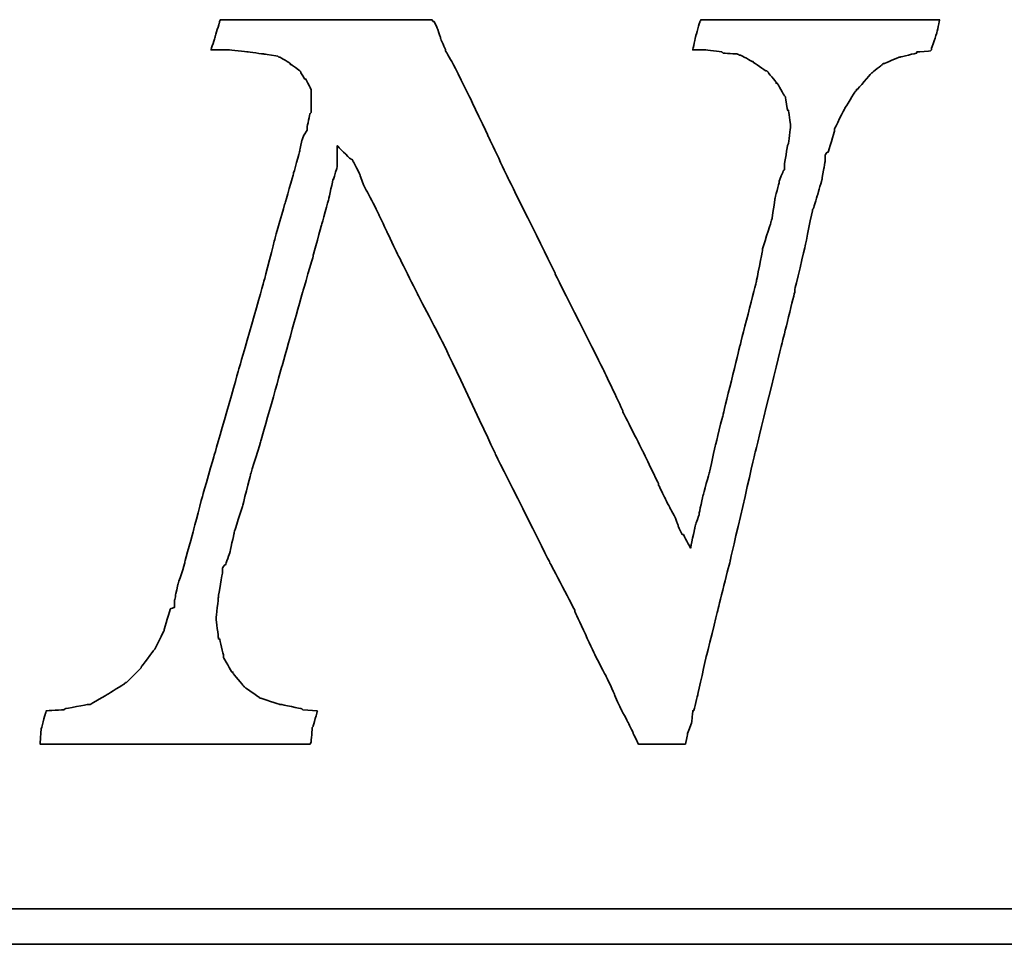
# Model space of a CAD drawing. Header units: millimetres. Extents: x 0 to 264, y 297 to 404.
# Tile 45 of 49: x 212.51 to 214.9, y 330.88 to 333.12. Entities that reach past the tile are written whole.
import ezdxf

# ---------------------------------------------------------------- set-up
doc = ezdxf.new("R2010")
doc.units = ezdxf.units.MM
doc.layers.add('DIM', color=4, linetype='Continuous')
doc.layers.add('layer 1', color=7, linetype='Continuous')

# ---------------------------------------------------------------- blocks, each defined once
blk = doc.blocks.new('TBI MOTION logo(完整正式版)')
at = {"layer": 'layer 1', "color": 22, "lineweight": 35}
for points, knots in [([(58.92625, -7.91875), (58.92625, -7.91875), (58.58625, -7.89375), (58.58625, -7.89375), (58.58625, -7.89375), (58.58625, -7.89375), (58.56625, -7.87125), (58.56625, -7.87125), (58.56625, -7.87125), (58.56625, -7.87125), (58.08375, -7.77375), (58.08375, -7.77375), (58.08375, -7.77375), (58.08375, -7.77375), (58.06125, -7.77375), (58.06125, -7.77375), (58.06125, -7.77375), (58.06125, -7.77375), (57.62625, -7.63125), (57.62625, -7.63125), (57.62625, -7.63125), (57.62625, -7.63125), (57.60625, -7.63125), (57.60625, -7.63125), (57.60625, -7.63125), (57.60625, -7.63125), (57.58125, -7.60625), (57.58125, -7.60625), (57.58125, -7.60625), (57.58125, -7.60625), (57.26625, -7.38875), (57.26625, -7.38875), (57.26625, -7.38875), (57.26625, -7.38875), (57.24625, -7.36875), (57.24625, -7.36875), (57.24625, -7.36875), (57.24625, -7.36875), (57.22125, -7.34375), (57.22125, -7.34375), (57.22125, -7.34375), (57.22125, -7.34375), (56.98125, -7.05375), (56.98125, -7.05375), (56.98125, -7.05375), (56.98125, -7.05375), (56.98125, -7.02875), (56.98125, -7.02875), (56.98125, -7.02875), (56.98125, -7.02875), (56.95625, -7.02875), (56.95625, -7.02875), (56.95625, -7.02875), (56.95625, -7.02875), (56.76625, -6.69625), (56.76625, -6.69625), (56.76625, -6.69625), (56.76625, -6.69625), (56.76625, -6.67125), (56.76625, -6.67125), (56.76625, -6.67125), (56.76625, -6.67125), (56.76625, -6.64875), (56.76625, -6.64875), (56.76625, -6.64875), (56.76625, -6.64875), (56.67125, -6.26375), (56.67125, -6.26375), (56.67125, -6.26375), (56.67125, -6.26375), (56.64625, -6.26375), (56.64625, -6.26375), (56.64625, -6.26375), (56.64625, -6.26375), (56.64625, -6.23875), (56.64625, -6.23875), (56.64625, -6.23875), (56.64625, -6.23875), (56.59625, -5.80875), (56.59625, -5.80875), (56.59625, -5.80875), (56.59625, -5.80875), (56.59625, -5.78375), (56.59625, -5.78375), (56.59625, -5.78375), (56.59625, -5.78375), (56.64625, -5.30375), (56.64625, -5.30375), (56.64625, -5.30375), (56.64625, -5.30375), (56.64625, -5.27875), (56.64625, -5.27875), (56.64625, -5.27875), (56.64625, -5.27875), (56.74125, -4.72875), (56.74125, -4.72875), (56.74125, -4.72875), (56.74125, -4.72875), (56.74125, -4.67875), (56.74125, -4.67875), (56.74125, -4.67875), (56.74125, -4.67875), (56.74125, -4.63375), (56.74125, -4.63375), (56.74125, -4.63375), (56.74125, -4.63375), (56.79125, -4.55875), (56.79125, -4.55875), (56.79125, -4.55875), (56.79125, -4.55875), (56.81125, -4.55875), (56.81125, -4.55875), (56.81125, -4.55875), (56.81125, -4.55875), (56.91125, -4.27375), (56.91125, -4.27375), (56.91125, -4.27375), (56.91125, -4.27375), (57.00625, -3.83874), (57.00625, -3.83874), (57.00625, -3.83874), (57.00625, -3.83874), (57.00625, -3.81374), (57.00625, -3.81374), (57.00625, -3.81374), (57.00625, -3.81374), (57.19875, -3.21374), (57.19875, -3.21374), (57.19875, -3.21374), (57.19875, -3.21374), (57.38625, -2.49625), (57.38625, -2.49625), (57.38625, -2.49625), (57.38625, -2.49625), (57.38625, -2.47374), (57.38625, -2.47374), (57.38625, -2.47374), (57.38625, -2.47374), (57.62625, -1.70375), (57.62625, -1.70375), (57.62625, -1.70375), (57.62625, -1.70375), (58.10625, 0.00125), (58.10625, 0.00125), (58.10625, 0.00125), (58.10625, 0.00125), (58.58625, 1.72625), (58.58625, 1.72625), (58.58625, 1.72625), (58.58625, 1.72625), (58.82625, 2.54125), (58.82625, 2.54125), (58.82625, 2.54125), (58.82625, 2.54125), (58.82625, 2.56374), (58.82625, 2.56374), (58.82625, 2.56374), (58.82625, 2.56374), (59.02125, 3.26125), (59.02125, 3.26125), (59.02125, 3.26125), (59.02125, 3.26125), (59.18625, 3.86125), (59.18625, 3.86125), (59.18625, 3.86125), (59.18625, 3.86125), (59.28625, 4.31875), (59.28625, 4.31875), (59.28625, 4.31875), (59.28625, 4.31875), (59.30625, 4.31875), (59.30625, 4.31875), (59.30625, 4.31875), (59.30625, 4.31875), (59.30625, 4.34125), (59.30625, 4.34125), (59.30625, 4.34125), (59.30625, 4.34125), (59.38125, 4.60625), (59.38125, 4.60625), (59.38125, 4.60625), (59.38125, 4.60625), (59.38125, 4.65125), (59.38125, 4.65125), (59.38125, 4.65125), (59.38125, 4.65125), (59.38125, 5.08625), (59.38125, 5.08625), (59.38125, 5.08625), (59.38125, 5.08625), (59.66625, 4.79624), (59.66625, 4.79624), (59.66625, 4.79624), (59.66625, 4.79624), (59.74125, 4.75124), (59.74125, 4.75124), (59.74125, 4.75124), (59.74125, 4.75124), (59.74125, 4.72624), (59.74125, 4.72624), (59.74125, 4.72624), (59.74125, 4.72624), (59.76125, 4.70124), (59.76125, 4.70124), (59.76125, 4.70124), (59.76125, 4.70124), (59.81125, 4.60625), (59.81125, 4.60625), (59.81125, 4.60625), (59.81125, 4.60625), (59.90625, 4.41125), (59.90625, 4.41125), (59.90625, 4.41125), (59.90625, 4.41125), (59.90625, 4.39125), (59.90625, 4.39125), (59.90625, 4.39125), (59.90625, 4.39125), (60.00375, 4.15124), (60.00375, 4.15124), (60.00375, 4.15124), (60.00375, 4.15124), (60.14625, 3.88374), (60.14625, 3.88374), (60.14625, 3.88374), (60.14625, 3.88374), (60.34125, 3.50124), (60.34125, 3.50124), (60.34125, 3.50124), (60.34125, 3.50124), (60.53125, 3.09125), (60.53125, 3.09125), (60.53125, 3.09125), (60.53125, 3.09125), (60.74625, 2.63625), (60.74625, 2.63625), (60.74625, 2.63625), (60.74625, 2.63625), (61.25125, 1.63124), (61.25125, 1.63124), (61.25125, 1.63124), (61.25125, 1.63124), (61.85125, 0.47625), (61.85125, 0.47625), (61.85125, 0.47625), (61.85125, 0.47625), (63.02625, -2.01874), (63.02625, -2.01874), (63.02625, -2.01874), (63.02625, -2.01874), (64.27625, -4.51374), (64.27625, -4.51374), (64.27625, -4.51374), (64.27625, -4.51374), (64.85125, -5.61375), (64.85125, -5.61375), (64.85125, -5.61375), (64.85125, -5.61375), (64.85125, -5.64125), (64.85125, -5.64125), (64.85125, -5.64125), (64.85125, -5.64125), (65.32875, -6.67125), (65.32875, -6.67125), (65.32875, -6.67125), (65.32875, -6.67125), (65.57125, -7.12875), (65.57125, -7.12875), (65.57125, -7.12875), (65.57125, -7.12875), (65.76125, -7.53625), (65.76125, -7.53625), (65.76125, -7.53625), (65.76125, -7.53625), (65.76125, -7.55625), (65.76125, -7.55625), (65.76125, -7.55625), (65.76125, -7.55625), (65.90375, -7.87125), (65.90375, -7.87125), (65.90375, -7.87125), (65.90375, -7.87125), (66.07125, -8.18125), (66.07125, -8.18125), (66.07125, -8.18125), (66.07125, -8.18125), (66.19125, -8.42375), (66.19125, -8.42375), (66.19125, -8.42375), (66.19125, -8.42375), (66.19125, -8.44375), (66.19125, -8.44375), (66.19125, -8.44375), (66.19125, -8.44375), (66.29125, -8.63875), (66.29125, -8.63875), (66.29125, -8.63875), (66.29125, -8.63875), (66.31125, -8.68625), (66.31125, -8.68625), (66.31125, -8.68625), (66.31125, -8.68625), (66.38375, -8.68625), (66.38375, -8.68625), (66.38375, -8.68625), (66.38375, -8.68625), (66.84125, -8.68625), (66.84125, -8.68625), (66.84125, -8.68625), (66.84125, -8.68625), (67.29625, -8.68625), (67.29625, -8.68625), (67.29625, -8.68625), (67.29625, -8.68625), (67.36625, -8.68625), (67.36625, -8.68625), (67.36625, -8.68625), (67.36625, -8.68625), (67.39125, -8.68625), (67.39125, -8.68625), (67.39125, -8.68625), (67.39125, -8.68625), (67.44125, -8.46875), (67.44125, -8.46875), (67.44125, -8.46875), (67.44125, -8.46875), (67.44125, -8.44375), (67.44125, -8.44375), (67.44125, -8.44375), (67.44125, -8.44375), (67.53625, -8.20375), (67.53625, -8.20375), (67.53625, -8.20375), (67.53625, -8.20375), (67.56125, -7.94375), (67.56125, -7.94375), (67.56125, -7.94375), (67.56125, -7.94375), (67.56125, -7.91875), (67.56125, -7.91875), (67.56125, -7.91875), (67.56125, -7.91875), (67.58625, -7.91875), (67.58625, -7.91875), (67.58625, -7.91875), (67.58625, -7.91875), (67.68125, -7.53625), (67.68125, -7.53625), (67.68125, -7.53625), (67.68125, -7.53625), (67.87375, -6.67125), (67.87375, -6.67125), (67.87375, -6.67125), (67.87375, -6.67125), (68.13625, -5.61375), (68.13625, -5.61375), (68.13625, -5.61375), (68.13625, -5.61375), (68.42375, -4.46374), (68.42375, -4.46374), (68.42375, -4.46374), (68.42375, -4.46374), (68.99875, -1.96874), (68.99875, -1.96874), (68.99875, -1.96874), (68.99875, -1.96874), (69.62625, 0.57625), (69.62625, 0.57625), (69.62625, 0.57625), (69.62625, 0.57625), (69.91125, 1.72625), (69.91125, 1.72625), (69.91125, 1.72625), (69.91125, 1.72625), (69.91125, 1.77625), (69.91125, 1.77625), (69.91125, 1.77625), (69.91125, 1.77625), (70.15125, 2.78124), (70.15125, 2.78124), (70.15125, 2.78124), (70.15125, 2.78124), (70.32125, 3.62125), (70.32125, 3.62125), (70.32125, 3.62125), (70.32125, 3.62125), (70.34125, 3.64625), (70.34125, 3.64625), (70.34125, 3.64625), (70.34125, 3.64625), (70.44125, 3.98125), (70.44125, 3.98125), (70.44125, 3.98125), (70.44125, 3.98125), (70.53625, 4.31875), (70.53625, 4.31875), (70.53625, 4.31875), (70.53625, 4.31875), (70.58125, 4.55875), (70.58125, 4.55875), (70.58125, 4.55875), (70.58125, 4.55875), (70.60625, 4.72624), (70.60625, 4.72624), (70.60625, 4.72624), (70.60625, 4.72624), (70.60625, 4.79624), (70.60625, 4.79624), (70.60625, 4.79624), (70.60625, 4.79624), (70.60625, 4.87125), (70.60625, 4.87125), (70.60625, 4.87125), (70.60625, 4.87125), (70.65625, 4.94125), (70.65625, 4.94125), (70.65625, 4.94125), (70.65625, 4.94125), (70.68125, 4.94125), (70.68125, 4.94125), (70.68125, 4.94125), (70.68125, 4.94125), (70.82125, 5.42125), (70.82125, 5.42125), (70.82125, 5.42125), (70.82125, 5.42125), (70.82125, 5.44625), (70.82125, 5.44625), (70.82125, 5.44625), (70.82125, 5.44625), (70.82125, 5.47125), (70.82125, 5.47125), (70.82125, 5.47125), (70.82125, 5.47125), (71.06125, 5.94625), (71.06125, 5.94625), (71.06125, 5.94625), (71.06125, 5.94625), (71.30125, 6.33124), (71.30125, 6.33124), (71.30125, 6.33124), (71.30125, 6.33124), (71.32625, 6.35625), (71.32625, 6.35625), (71.32625, 6.35625), (71.32625, 6.35625), (71.32625, 6.38124), (71.32625, 6.38124), (71.32625, 6.38124), (71.32625, 6.38124), (71.35125, 6.38124), (71.35125, 6.38124), (71.35125, 6.38124), (71.35125, 6.38124), (71.66125, 6.74125), (71.66125, 6.74125), (71.66125, 6.74125), (71.66125, 6.74125), (71.68625, 6.76625), (71.68625, 6.76625), (71.68625, 6.76625), (71.68625, 6.76625), (71.92625, 6.95624), (71.92625, 6.95624), (71.92625, 6.95624), (71.92625, 6.95624), (71.95125, 6.98125), (71.95125, 6.98125), (71.95125, 6.98125), (71.95125, 6.98125), (71.97625, 6.98125), (71.97625, 6.98125), (71.97625, 6.98125), (71.97625, 6.98125), (72.31125, 7.12624), (72.31125, 7.12624), (72.31125, 7.12624), (72.31125, 7.12624), (72.33375, 7.12624), (72.33375, 7.12624), (72.33375, 7.12624), (72.33375, 7.12624), (72.71625, 7.21875), (72.71625, 7.21875), (72.71625, 7.21875), (72.71625, 7.21875), (72.71625, 7.24624), (72.71625, 7.24624), (72.71625, 7.24624), (72.71625, 7.24624), (72.74125, 7.24624), (72.74125, 7.24624), (72.74125, 7.24624), (72.74125, 7.24624), (73.03124, 7.26624), (73.03124, 7.26624), (73.03124, 7.26624), (73.03124, 7.26624), (73.05375, 7.29125), (73.05375, 7.29125), (73.05375, 7.29125), (73.05375, 7.29125), (73.05375, 7.31625), (73.05375, 7.31625), (73.05375, 7.31625), (73.05375, 7.31625), (73.17625, 7.67625), (73.17625, 7.67625), (73.17625, 7.67625), (73.17625, 7.67625), (73.24625, 7.98625), (73.24625, 7.98625), (73.24625, 7.98625), (73.24625, 7.98625), (73.19625, 7.98625), (73.19625, 7.98625), (73.19625, 7.98625), (73.19625, 7.98625), (72.93625, 7.98625), (72.93625, 7.98625), (72.93625, 7.98625), (72.93625, 7.98625), (72.55125, 7.98625), (72.55125, 7.98625), (72.55125, 7.98625), (72.55125, 7.98625), (72.09625, 7.98625), (72.09625, 7.98625), (72.09625, 7.98625), (72.09625, 7.98625), (71.64125, 7.98625), (71.64125, 7.98625), (71.64125, 7.98625), (71.64125, 7.98625), (70.53625, 7.98625), (70.53625, 7.98625), (70.53625, 7.98625), (70.53625, 7.98625), (69.47875, 7.98625), (69.47875, 7.98625), (69.47875, 7.98625), (69.47875, 7.98625), (68.95125, 7.98625), (68.95125, 7.98625), (68.95125, 7.98625), (68.95125, 7.98625), (68.52125, 7.98625), (68.52125, 7.98625), (68.52125, 7.98625), (68.52125, 7.98625), (68.13625, 7.98625), (68.13625, 7.98625), (68.13625, 7.98625), (68.13625, 7.98625), (67.87375, 7.98625), (67.87375, 7.98625), (67.87375, 7.98625), (67.87375, 7.98625), (67.75125, 7.98625), (67.75125, 7.98625), (67.75125, 7.98625), (67.75125, 7.98625), (67.72625, 7.94125), (67.72625, 7.94125), (67.72625, 7.94125), (67.72625, 7.94125), (67.63125, 7.60625), (67.63125, 7.60625), (67.63125, 7.60625), (67.63125, 7.60625), (67.56125, 7.29125), (67.56125, 7.29125), (67.56125, 7.29125), (67.56125, 7.29125), (67.72625, 7.29125), (67.72625, 7.29125), (67.72625, 7.29125), (67.72625, 7.29125), (67.82625, 7.29125), (67.82625, 7.29125), (67.82625, 7.29125), (67.82625, 7.29125), (67.84625, 7.29125), (67.84625, 7.29125), (67.84625, 7.29125), (67.84625, 7.29125), (68.23125, 7.24624), (68.23125, 7.24624), (68.23125, 7.24624), (68.23125, 7.24624), (68.25875, 7.21875), (68.25875, 7.21875), (68.25875, 7.21875), (68.25875, 7.21875), (68.59125, 7.19624), (68.59125, 7.19624), (68.59125, 7.19624), (68.59125, 7.19624), (68.64125, 7.17125), (68.64125, 7.17125), (68.64125, 7.17125), (68.64125, 7.17125), (68.66625, 7.17125), (68.66625, 7.17125), (68.66625, 7.17125), (68.66625, 7.17125), (68.92625, 7.02624), (68.92625, 7.02624), (68.92625, 7.02624), (68.92625, 7.02624), (68.95125, 7.02624), (68.95125, 7.02624), (68.95125, 7.02624), (68.95125, 7.02624), (68.95125, 7.00624), (68.95125, 7.00624), (68.95125, 7.00624), (68.95125, 7.00624), (69.23875, 6.81125), (69.23875, 6.81125), (69.23875, 6.81125), (69.23875, 6.81125), (69.26625, 6.81125), (69.26625, 6.81125), (69.26625, 6.81125), (69.26625, 6.81125), (69.28625, 6.78625), (69.28625, 6.78625), (69.28625, 6.78625), (69.28625, 6.78625), (69.47875, 6.54875), (69.47875, 6.54875), (69.47875, 6.54875), (69.47875, 6.54875), (69.47875, 6.52375), (69.47875, 6.52375), (69.47875, 6.52375), (69.47875, 6.52375), (69.50625, 6.52375), (69.50625, 6.52375), (69.50625, 6.52375), (69.50625, 6.52375), (69.67125, 6.23625), (69.67125, 6.23625), (69.67125, 6.23625), (69.67125, 6.23625), (69.69375, 6.21125), (69.69375, 6.21125), (69.69375, 6.21125), (69.69375, 6.21125), (69.69375, 6.18625), (69.69375, 6.18625), (69.69375, 6.18625), (69.69375, 6.18625), (69.74625, 5.89875), (69.74625, 5.89875), (69.74625, 5.89875), (69.74625, 5.89875), (69.76625, 5.89875), (69.76625, 5.89875), (69.76625, 5.89875), (69.76625, 5.89875), (69.81375, 5.56625), (69.81375, 5.56625), (69.81375, 5.56625), (69.81375, 5.56625), (69.81375, 5.54125), (69.81375, 5.54125), (69.81375, 5.54125), (69.81375, 5.54125), (69.81375, 5.51625), (69.81375, 5.51625), (69.81375, 5.51625), (69.81375, 5.51625), (69.76625, 5.13125), (69.76625, 5.13125), (69.76625, 5.13125), (69.76625, 5.13125), (69.74625, 5.10874), (69.74625, 5.10874), (69.74625, 5.10874), (69.74625, 5.10874), (69.67125, 4.65125), (69.67125, 4.65125), (69.67125, 4.65125), (69.67125, 4.65125), (69.67125, 4.55875), (69.67125, 4.55875), (69.67125, 4.55875), (69.67125, 4.55875), (69.67125, 4.53125), (69.67125, 4.53125), (69.67125, 4.53125), (69.67125, 4.53125), (69.64625, 4.50874), (69.64625, 4.50874), (69.64625, 4.50874), (69.64625, 4.50874), (69.55125, 4.27125), (69.55125, 4.27125), (69.55125, 4.27125), (69.55125, 4.27125), (69.55125, 4.24625), (69.55125, 4.24625), (69.55125, 4.24625), (69.55125, 4.24625), (69.45375, 3.86125), (69.45375, 3.86125), (69.45375, 3.86125), (69.45375, 3.86125), (69.38625, 3.40624), (69.38625, 3.40624), (69.38625, 3.40624), (69.38625, 3.40624), (69.35875, 3.33125), (69.35875, 3.33125), (69.35875, 3.33125), (69.35875, 3.33125), (69.35875, 3.30875), (69.35875, 3.30875), (69.35875, 3.30875), (69.35875, 3.30875), (69.16625, 2.71125), (69.16625, 2.71125), (69.16625, 2.71125), (69.16625, 2.71125), (69.16625, 2.66375), (69.16625, 2.66375), (69.16625, 2.66375), (69.16625, 2.66375), (69.02625, 1.96374), (69.02625, 1.96374), (69.02625, 1.96374), (69.02625, 1.96374), (68.64125, 0.45624), (68.64125, 0.45624), (68.64125, 0.45624), (68.64125, 0.45624), (68.25875, -1.10625), (68.25875, -1.10625), (68.25875, -1.10625), (68.25875, -1.10625), (68.08625, -1.80125), (68.08625, -1.80125), (68.08625, -1.80125), (68.08625, -1.80125), (67.94625, -2.42625), (67.94625, -2.42625), (67.94625, -2.42625), (67.94625, -2.42625), (67.80125, -2.95375), (67.80125, -2.95375), (67.80125, -2.95375), (67.80125, -2.95375), (67.70625, -3.38375), (67.70625, -3.38375), (67.70625, -3.38375), (67.70625, -3.38375), (67.70625, -3.40875), (67.70625, -3.40875), (67.70625, -3.40875), (67.70625, -3.40875), (67.63125, -3.62375), (67.63125, -3.62375), (67.63125, -3.62375), (67.63125, -3.62375), (67.60625, -3.72125), (67.60625, -3.72125), (67.60625, -3.72125), (67.60625, -3.72125), (67.51125, -4.17375), (67.51125, -4.17375), (67.51125, -4.17375), (67.51125, -4.17375), (67.34625, -3.86374), (67.34625, -3.86374), (67.34625, -3.86374), (67.34625, -3.86374), (67.32125, -3.86374), (67.32125, -3.86374), (67.32125, -3.86374), (67.32125, -3.86374), (67.27125, -3.76874), (67.27125, -3.76874), (67.27125, -3.76874), (67.27125, -3.76874), (67.22625, -3.67374), (67.22625, -3.67374), (67.22625, -3.67374), (67.22625, -3.67374), (67.22625, -3.64875), (67.22625, -3.64875), (67.22625, -3.64875), (67.22625, -3.64875), (67.15125, -3.45375), (67.15125, -3.45375), (67.15125, -3.45375), (67.15125, -3.45375), (67.05625, -3.28875), (67.05625, -3.28875), (67.05625, -3.28875), (67.05625, -3.28875), (66.91125, -3.00125), (66.91125, -3.00125), (66.91125, -3.00125), (66.91125, -3.00125), (66.77125, -2.71375), (66.77125, -2.71375), (66.77125, -2.71375), (66.77125, -2.71375), (66.77125, -2.68875), (66.77125, -2.68875), (66.77125, -2.68875), (66.77125, -2.68875), (66.41125, -1.94374), (66.41125, -1.94374), (66.41125, -1.94374), (66.41125, -1.94374), (65.95125, -1.03375), (65.95125, -1.03375), (65.95125, -1.03375), (65.95125, -1.03375), (65.95125, -1.00875), (65.95125, -1.00875), (65.95125, -1.00875), (65.95125, -1.00875), (65.49625, -0.04874), (65.49625, -0.04874), (65.49625, -0.04874), (65.49625, -0.04874), (64.39375, 2.13624), (64.39375, 2.13624), (64.39375, 2.13624), (64.39375, 2.13624), (64.39375, 2.15624), (64.39375, 2.15624), (64.39375, 2.15624), (64.39375, 2.15624), (63.33625, 4.29125), (63.33625, 4.29125), (63.33625, 4.29125), (63.33625, 4.29125), (62.85625, 5.30125), (62.85625, 5.30125), (62.85625, 5.30125), (62.85625, 5.30125), (62.42625, 6.21125), (62.42625, 6.21125), (62.42625, 6.21125), (62.42625, 6.21125), (62.04125, 6.98125), (62.04125, 6.98125), (62.04125, 6.98125), (62.04125, 6.98125), (61.87375, 7.26624), (61.87375, 7.26624), (61.87375, 7.26624), (61.87375, 7.26624), (61.87375, 7.29125), (61.87375, 7.29125), (61.87375, 7.29125), (61.87375, 7.29125), (61.75625, 7.55625), (61.75625, 7.55625), (61.75625, 7.55625), (61.75625, 7.55625), (61.75625, 7.58124), (61.75625, 7.58124), (61.75625, 7.58124), (61.75625, 7.58124), (61.68375, 7.79375), (61.68375, 7.79375), (61.68375, 7.79375), (61.68375, 7.79375), (61.61125, 7.94125), (61.61125, 7.94125), (61.61125, 7.94125), (61.61125, 7.94125), (61.58625, 7.94125), (61.58625, 7.94125), (61.58625, 7.94125), (61.58625, 7.94125), (61.56375, 7.98625), (61.56375, 7.98625), (61.56375, 7.98625), (61.56375, 7.98625), (61.41875, 7.98625), (61.41875, 7.98625), (61.41875, 7.98625), (61.41875, 7.98625), (61.18125, 7.98625), (61.18125, 7.98625), (61.18125, 7.98625), (61.18125, 7.98625), (60.84125, 7.98625), (60.84125, 7.98625), (60.84125, 7.98625), (60.84125, 7.98625), (60.02625, 7.98625), (60.02625, 7.98625), (60.02625, 7.98625), (60.02625, 7.98625), (59.11625, 7.98625), (59.11625, 7.98625), (59.11625, 7.98625), (59.11625, 7.98625), (58.15625, 7.98625), (58.15625, 7.98625), (58.15625, 7.98625), (58.15625, 7.98625), (57.34125, 7.98625), (57.34125, 7.98625), (57.34125, 7.98625), (57.34125, 7.98625), (57.00625, 7.98625), (57.00625, 7.98625), (57.00625, 7.98625), (57.00625, 7.98625), (56.76625, 7.98625), (56.76625, 7.98625), (56.76625, 7.98625), (56.76625, 7.98625), (56.69125, 7.98625), (56.69125, 7.98625), (56.69125, 7.98625), (56.69125, 7.98625), (56.67125, 7.94125), (56.67125, 7.94125), (56.67125, 7.94125), (56.67125, 7.94125), (56.67125, 7.91625), (56.67125, 7.91625), (56.67125, 7.91625), (56.67125, 7.91625), (56.57125, 7.60625), (56.57125, 7.60625), (56.57125, 7.60625), (56.57125, 7.60625), (56.57125, 7.58124), (56.57125, 7.58124), (56.57125, 7.58124), (56.57125, 7.58124), (56.47625, 7.29125), (56.47625, 7.29125), (56.47625, 7.29125), (56.47625, 7.29125), (56.57125, 7.29125), (56.57125, 7.29125), (56.57125, 7.29125), (56.57125, 7.29125), (56.76625, 7.29125), (56.76625, 7.29125), (56.76625, 7.29125), (56.76625, 7.29125), (56.86125, 7.29125), (56.86125, 7.29125), (56.86125, 7.29125), (56.86125, 7.29125), (56.88625, 7.29125), (56.88625, 7.29125), (56.88625, 7.29125), (56.88625, 7.29125), (57.31625, 7.24624), (57.31625, 7.24624), (57.31625, 7.24624), (57.31625, 7.24624), (57.70125, 7.19624), (57.70125, 7.19624), (57.70125, 7.19624), (57.70125, 7.19624), (57.72625, 7.19624), (57.72625, 7.19624), (57.72625, 7.19624), (57.72625, 7.19624), (58.01125, 7.14624), (58.01125, 7.14624), (58.01125, 7.14624), (58.01125, 7.14624), (58.03625, 7.12624), (58.03625, 7.12624), (58.03625, 7.12624), (58.03625, 7.12624), (58.06125, 7.12624), (58.06125, 7.12624), (58.06125, 7.12624), (58.06125, 7.12624), (58.30125, 6.98125), (58.30125, 6.98125), (58.30125, 6.98125), (58.30125, 6.98125), (58.30125, 6.95624), (58.30125, 6.95624), (58.30125, 6.95624), (58.30125, 6.95624), (58.32375, 6.95624), (58.32375, 6.95624), (58.32375, 6.95624), (58.32375, 6.95624), (58.51625, 6.81125), (58.51625, 6.81125), (58.51625, 6.81125), (58.51625, 6.81125), (58.54125, 6.78625), (58.54125, 6.78625), (58.54125, 6.78625), (58.54125, 6.78625), (58.54125, 6.76625), (58.54125, 6.76625), (58.54125, 6.76625), (58.54125, 6.76625), (58.63625, 6.62124), (58.63625, 6.62124), (58.63625, 6.62124), (58.63625, 6.62124), (58.65875, 6.62124), (58.65875, 6.62124), (58.65875, 6.62124), (58.65875, 6.62124), (58.75625, 6.42625), (58.75625, 6.42625), (58.75625, 6.42625), (58.75625, 6.42625), (58.77875, 6.38124), (58.77875, 6.38124), (58.77875, 6.38124), (58.77875, 6.38124), (58.77875, 6.33124), (58.77875, 6.33124), (58.77875, 6.33124), (58.77875, 6.33124), (58.77875, 6.09125), (58.77875, 6.09125), (58.77875, 6.09125), (58.77875, 6.09125), (58.77875, 5.85125), (58.77875, 5.85125), (58.77875, 5.85125), (58.77875, 5.85125), (58.75625, 5.82625), (58.75625, 5.82625), (58.75625, 5.82625), (58.75625, 5.82625), (58.68625, 5.51625), (58.68625, 5.51625), (58.68625, 5.51625), (58.68625, 5.51625), (58.68625, 5.47125), (58.68625, 5.47125), (58.68625, 5.47125), (58.68625, 5.47125), (58.68625, 5.44625), (58.68625, 5.44625), (58.68625, 5.44625), (58.68625, 5.44625), (58.65875, 5.39625), (58.65875, 5.39625), (58.65875, 5.39625), (58.65875, 5.39625), (58.61125, 5.32624), (58.61125, 5.32624), (58.61125, 5.32624), (58.61125, 5.32624), (58.56625, 5.20375), (58.56625, 5.20375), (58.56625, 5.20375), (58.56625, 5.20375), (58.51625, 4.99125), (58.51625, 4.99125), (58.51625, 4.99125), (58.51625, 4.99125), (58.51625, 4.96625), (58.51625, 4.96625), (58.51625, 4.96625), (58.51625, 4.96625), (58.37125, 4.43625), (58.37125, 4.43625), (58.37125, 4.43625), (58.37125, 4.43625), (58.18125, 3.76625), (58.18125, 3.76625), (58.18125, 3.76625), (58.18125, 3.76625), (57.94125, 2.92624), (57.94125, 2.92624), (57.94125, 2.92624), (57.94125, 2.92624), (57.70125, 1.98874), (57.70125, 1.98874), (57.70125, 1.98874), (57.70125, 1.98874), (57.12625, -0.02374), (57.12625, -0.02374), (57.12625, -0.02374), (57.12625, -0.02374), (56.55125, -2.03875), (56.55125, -2.03875), (56.55125, -2.03875), (56.55125, -2.03875), (56.28625, -2.95375), (56.28625, -2.95375), (56.28625, -2.95375), (56.28625, -2.95375), (56.07125, -3.76874), (56.07125, -3.76874), (56.07125, -3.76874), (56.07125, -3.76874), (55.87625, -4.48874), (55.87625, -4.48874), (55.87625, -4.48874), (55.87625, -4.48874), (55.87625, -4.51374), (55.87625, -4.51374), (55.87625, -4.51374), (55.87625, -4.51374), (55.71125, -5.01625), (55.71125, -5.01625), (55.71125, -5.01625), (55.71125, -5.01625), (55.66125, -5.25375), (55.66125, -5.25375), (55.66125, -5.25375), (55.66125, -5.25375), (55.66125, -5.27875), (55.66125, -5.27875), (55.66125, -5.27875), (55.66125, -5.27875), (55.63625, -5.37375), (55.63625, -5.37375), (55.63625, -5.37375), (55.63625, -5.37375), (55.63625, -5.42375), (55.63625, -5.42375), (55.63625, -5.42375), (55.63625, -5.42375), (55.63625, -5.54125), (55.63625, -5.54125), (55.63625, -5.54125), (55.63625, -5.54125), (55.54125, -5.56875), (55.54125, -5.56875), (55.54125, -5.56875), (55.54125, -5.56875), (55.39625, -6.04875), (55.39625, -6.04875), (55.39625, -6.04875), (55.39625, -6.04875), (55.39625, -6.06875), (55.39625, -6.06875), (55.39625, -6.06875), (55.39625, -6.06875), (55.18125, -6.50375), (55.18125, -6.50375), (55.18125, -6.50375), (55.18125, -6.50375), (55.15625, -6.52875), (55.15625, -6.52875), (55.15625, -6.52875), (55.15625, -6.52875), (54.86875, -6.91125), (54.86875, -6.91125), (54.86875, -6.91125), (54.86875, -6.91125), (54.86875, -6.93375), (54.86875, -6.93375), (54.86875, -6.93375), (54.86875, -6.93375), (54.53125, -7.26875), (54.53125, -7.26875), (54.53125, -7.26875), (54.53125, -7.26875), (54.51125, -7.26875), (54.51125, -7.26875), (54.51125, -7.26875), (54.51125, -7.26875), (54.48625, -7.29625), (54.48625, -7.29625), (54.48625, -7.29625), (54.48625, -7.29625), (54.10375, -7.53625), (54.10375, -7.53625), (54.10375, -7.53625), (54.10375, -7.53625), (53.69625, -7.77375), (53.69625, -7.77375), (53.69625, -7.77375), (53.69625, -7.77375), (53.67125, -7.77375), (53.67125, -7.77375), (53.67125, -7.77375), (53.67125, -7.77375), (53.64625, -7.77375), (53.64625, -7.77375), (53.64625, -7.77375), (53.64625, -7.77375), (53.11625, -7.87125), (53.11625, -7.87125), (53.11625, -7.87125), (53.11625, -7.87125), (53.09625, -7.89375), (53.09625, -7.89375), (53.09625, -7.89375), (53.09625, -7.89375), (52.68625, -7.91875), (52.68625, -7.91875), (52.68625, -7.91875), (52.68625, -7.91875), (52.66125, -7.99125), (52.66125, -7.99125), (52.66125, -7.99125), (52.66125, -7.99125), (52.56625, -8.34875), (52.56625, -8.34875), (52.56625, -8.34875), (52.56625, -8.34875), (52.54125, -8.68625), (52.54125, -8.68625), (52.54125, -8.68625), (52.54125, -8.68625), (52.58875, -8.68625), (52.58875, -8.68625), (52.58875, -8.68625), (52.58875, -8.68625), (52.87625, -8.68625), (52.87625, -8.68625), (52.87625, -8.68625), (52.87625, -8.68625), (53.33625, -8.68625), (53.33625, -8.68625), (53.33625, -8.68625), (53.33625, -8.68625), (53.79125, -8.68625), (53.79125, -8.68625), (53.79125, -8.68625), (53.79125, -8.68625), (54.36625, -8.68625), (54.36625, -8.68625), (54.36625, -8.68625), (54.36625, -8.68625), (55.59125, -8.68625), (55.59125, -8.68625), (55.59125, -8.68625), (55.59125, -8.68625), (56.76625, -8.68625), (56.76625, -8.68625), (56.76625, -8.68625), (56.76625, -8.68625), (57.34125, -8.68625), (57.34125, -8.68625), (57.34125, -8.68625), (57.34125, -8.68625), (57.82125, -8.68625), (57.82125, -8.68625), (57.82125, -8.68625), (57.82125, -8.68625), (58.25125, -8.68625), (58.25125, -8.68625), (58.25125, -8.68625), (58.25125, -8.68625), (58.58625, -8.68625), (58.58625, -8.68625), (58.58625, -8.68625), (58.58625, -8.68625), (58.75625, -8.68625), (58.75625, -8.68625), (58.75625, -8.68625), (58.75625, -8.68625), (58.77875, -8.63875), (58.77875, -8.63875), (58.77875, -8.63875), (58.77875, -8.63875), (58.80625, -8.30375), (58.80625, -8.30375), (58.80625, -8.30375), (58.80625, -8.30375), (58.82625, -8.27875), (58.82625, -8.27875), (58.82625, -8.27875), (58.82625, -8.27875), (58.92625, -7.91875), (58.92625, -7.91875)], [0, 0, 0, 0, 0.003125, 0.003125, 0.003125, 0.00312501, 0.00625, 0.00625, 0.00625, 0.00625001, 0.009375, 0.009375, 0.009375, 0.00937501, 0.0125, 0.0125, 0.0125, 0.01250001, 0.015625, 0.015625, 0.015625, 0.01562501, 0.01875, 0.01875, 0.01875, 0.01875001, 0.021875, 0.021875, 0.021875, 0.02187501, 0.025, 0.025, 0.025, 0.02500001, 0.028125, 0.028125, 0.028125, 0.02812501, 0.03125, 0.03125, 0.03125, 0.03125001, 0.034375, 0.034375, 0.034375, 0.03437501, 0.0375, 0.0375, 0.0375, 0.03750001, 0.040625, 0.040625, 0.040625, 0.04062501, 0.04375, 0.04375, 0.04375, 0.04375001, 0.046875, 0.046875, 0.046875, 0.04687501, 0.05, 0.05, 0.05, 0.05000001, 0.053125, 0.053125, 0.053125, 0.05312501, 0.05625, 0.05625, 0.05625, 0.05625001, 0.059375, 0.059375, 0.059375, 0.05937501, 0.0625, 0.0625, 0.0625, 0.06250001, 0.065625, 0.065625, 0.065625, 0.06562501, 0.06875, 0.06875, 0.06875, 0.06875001, 0.071875, 0.071875, 0.071875, 0.07187501, 0.075, 0.075, 0.075, 0.07500001, 0.078125, 0.078125, 0.078125, 0.07812501, 0.08125, 0.08125, 0.08125, 0.08125001, 0.084375, 0.084375, 0.084375, 0.08437501, 0.0875, 0.0875, 0.0875, 0.08750001, 0.090625, 0.090625, 0.090625, 0.09062501, 0.09375, 0.09375, 0.09375, 0.09375001, 0.096875, 0.096875, 0.096875, 0.09687501, 0.1, 0.1, 0.1, 0.10000001, 0.103125, 0.103125, 0.103125, 0.10312501, 0.10625, 0.10625, 0.10625, 0.10625001, 0.109375, 0.109375, 0.109375, 0.10937501, 0.1125, 0.1125, 0.1125, 0.11250001, 0.115625, 0.115625, 0.115625, 0.11562501, 0.11875, 0.11875, 0.11875, 0.11875001, 0.121875, 0.121875, 0.121875, 0.12187501, 0.125, 0.125, 0.125, 0.12500001, 0.128125, 0.128125, 0.128125, 0.12812501, 0.13125, 0.13125, 0.13125, 0.13125001, 0.134375, 0.134375, 0.134375, 0.13437501, 0.1375, 0.1375, 0.1375, 0.13750001, 0.140625, 0.140625, 0.140625, 0.14062501, 0.14375, 0.14375, 0.14375, 0.14375001, 0.146875, 0.146875, 0.146875, 0.14687501, 0.15, 0.15, 0.15, 0.15000001, 0.153125, 0.153125, 0.153125, 0.15312501, 0.15625, 0.15625, 0.15625, 0.15625001, 0.159375, 0.159375, 0.159375, 0.15937501, 0.1625, 0.1625, 0.1625, 0.16250001, 0.165625, 0.165625, 0.165625, 0.16562501, 0.16875, 0.16875, 0.16875, 0.16875001, 0.171875, 0.171875, 0.171875, 0.17187501, 0.175, 0.175, 0.175, 0.17500001, 0.178125, 0.178125, 0.178125, 0.17812501, 0.18125, 0.18125, 0.18125, 0.18125001, 0.184375, 0.184375, 0.184375, 0.18437501, 0.1875, 0.1875, 0.1875, 0.18750001, 0.190625, 0.190625, 0.190625, 0.19062501, 0.19375, 0.19375, 0.19375, 0.19375001, 0.196875, 0.196875, 0.196875, 0.19687501, 0.2, 0.2, 0.2, 0.20000001, 0.203125, 0.203125, 0.203125, 0.20312501, 0.20625, 0.20625, 0.20625, 0.20625001, 0.209375, 0.209375, 0.209375, 0.20937501, 0.2125, 0.2125, 0.2125, 0.21250001, 0.215625, 0.215625, 0.215625, 0.21562501, 0.21875, 0.21875, 0.21875, 0.21875001, 0.221875, 0.221875, 0.221875, 0.22187501, 0.225, 0.225, 0.225, 0.22500001, 0.228125, 0.228125, 0.228125, 0.22812501, 0.23125, 0.23125, 0.23125, 0.23125001, 0.234375, 0.234375, 0.234375, 0.23437501, 0.2375, 0.2375, 0.2375, 0.23750001, 0.240625, 0.240625, 0.240625, 0.24062501, 0.24375, 0.24375, 0.24375, 0.24375001, 0.246875, 0.246875, 0.246875, 0.24687501, 0.25, 0.25, 0.25, 0.25000001, 0.253125, 0.253125, 0.253125, 0.25312501, 0.25625, 0.25625, 0.25625, 0.25625001, 0.259375, 0.259375, 0.259375, 0.25937501, 0.2625, 0.2625, 0.2625, 0.26250001, 0.265625, 0.265625, 0.265625, 0.26562501, 0.26875, 0.26875, 0.26875, 0.26875001, 0.271875, 0.271875, 0.271875, 0.27187501, 0.275, 0.275, 0.275, 0.27500001, 0.278125, 0.278125, 0.278125, 0.27812501, 0.28125, 0.28125, 0.28125, 0.28125001, 0.284375, 0.284375, 0.284375, 0.28437501, 0.2875, 0.2875, 0.2875, 0.28750001, 0.290625, 0.290625, 0.290625, 0.29062501, 0.29375, 0.29375, 0.29375, 0.29375001, 0.296875, 0.296875, 0.296875, 0.29687501, 0.3, 0.3, 0.3, 0.30000001, 0.303125, 0.303125, 0.303125, 0.30312501, 0.30625, 0.30625, 0.30625, 0.30625001, 0.309375, 0.309375, 0.309375, 0.30937501, 0.3125, 0.3125, 0.3125, 0.31250001, 0.315625, 0.315625, 0.315625, 0.31562501, 0.31875, 0.31875, 0.31875, 0.31875001, 0.321875, 0.321875, 0.321875, 0.32187501, 0.325, 0.325, 0.325, 0.32500001, 0.328125, 0.328125, 0.328125, 0.32812501, 0.33125, 0.33125, 0.33125, 0.33125001, 0.334375, 0.334375, 0.334375, 0.33437501, 0.3375, 0.3375, 0.3375, 0.33750001, 0.340625, 0.340625, 0.340625, 0.34062501, 0.34375, 0.34375, 0.34375, 0.34375001, 0.346875, 0.346875, 0.346875, 0.34687501, 0.35, 0.35, 0.35, 0.35000001, 0.353125, 0.353125, 0.353125, 0.35312501, 0.35625, 0.35625, 0.35625, 0.35625001, 0.359375, 0.359375, 0.359375, 0.35937501, 0.3625, 0.3625, 0.3625, 0.36250001, 0.365625, 0.365625, 0.365625, 0.36562501, 0.36875, 0.36875, 0.36875, 0.36875001, 0.371875, 0.371875, 0.371875, 0.37187501, 0.375, 0.375, 0.375, 0.37500001, 0.378125, 0.378125, 0.378125, 0.37812501, 0.38125, 0.38125, 0.38125, 0.38125001, 0.384375, 0.384375, 0.384375, 0.38437501, 0.3875, 0.3875, 0.3875, 0.38750001, 0.390625, 0.390625, 0.390625, 0.39062501, 0.39375, 0.39375, 0.39375, 0.39375001, 0.396875, 0.396875, 0.396875, 0.39687501, 0.4, 0.4, 0.4, 0.40000001, 0.403125, 0.403125, 0.403125, 0.40312501, 0.40625, 0.40625, 0.40625, 0.40625001, 0.409375, 0.409375, 0.409375, 0.40937501, 0.4125, 0.4125, 0.4125, 0.41250001, 0.415625, 0.415625, 0.415625, 0.41562501, 0.41875, 0.41875, 0.41875, 0.41875001, 0.421875, 0.421875, 0.421875, 0.42187501, 0.425, 0.425, 0.425, 0.42500001, 0.428125, 0.428125, 0.428125, 0.42812501, 0.43125, 0.43125, 0.43125, 0.43125001, 0.434375, 0.434375, 0.434375, 0.43437501, 0.4375, 0.4375, 0.4375, 0.43750001, 0.440625, 0.440625, 0.440625, 0.44062501, 0.44375, 0.44375, 0.44375, 0.44375001, 0.446875, 0.446875, 0.446875, 0.44687501, 0.45, 0.45, 0.45, 0.45000001, 0.453125, 0.453125, 0.453125, 0.45312501, 0.45625, 0.45625, 0.45625, 0.45625001, 0.459375, 0.459375, 0.459375, 0.45937501, 0.4625, 0.4625, 0.4625, 0.46250001, 0.465625, 0.465625, 0.465625, 0.46562501, 0.46875, 0.46875, 0.46875, 0.46875001, 0.471875, 0.471875, 0.471875, 0.47187501, 0.475, 0.475, 0.475, 0.47500001, 0.478125, 0.478125, 0.478125, 0.47812501, 0.48125, 0.48125, 0.48125, 0.48125001, 0.484375, 0.484375, 0.484375, 0.48437501, 0.4875, 0.4875, 0.4875, 0.48750001, 0.490625, 0.490625, 0.490625, 0.49062501, 0.49375, 0.49375, 0.49375, 0.49375001, 0.496875, 0.496875, 0.496875, 0.49687501, 0.5, 0.5, 0.5, 0.50000001, 0.503125, 0.503125, 0.503125, 0.50312501, 0.50625, 0.50625, 0.50625, 0.50625001, 0.509375, 0.509375, 0.509375, 0.50937501, 0.5125, 0.5125, 0.5125, 0.51250001, 0.515625, 0.515625, 0.515625, 0.51562501, 0.51875, 0.51875, 0.51875, 0.51875001, 0.521875, 0.521875, 0.521875, 0.52187501, 0.525, 0.525, 0.525, 0.52500001, 0.528125, 0.528125, 0.528125, 0.52812501, 0.53125, 0.53125, 0.53125, 0.53125001, 0.534375, 0.534375, 0.534375, 0.53437501, 0.5375, 0.5375, 0.5375, 0.53750001, 0.540625, 0.540625, 0.540625, 0.54062501, 0.54375, 0.54375, 0.54375, 0.54375001, 0.546875, 0.546875, 0.546875, 0.54687501, 0.55, 0.55, 0.55, 0.55000001, 0.553125, 0.553125, 0.553125, 0.55312501, 0.55625, 0.55625, 0.55625, 0.55625001, 0.559375, 0.559375, 0.559375, 0.55937501, 0.5625, 0.5625, 0.5625, 0.56250001, 0.565625, 0.565625, 0.565625, 0.56562501, 0.56875, 0.56875, 0.56875, 0.56875001, 0.571875, 0.571875, 0.571875, 0.57187501, 0.575, 0.575, 0.575, 0.57500001, 0.578125, 0.578125, 0.578125, 0.57812501, 0.58125, 0.58125, 0.58125, 0.58125001, 0.584375, 0.584375, 0.584375, 0.58437501, 0.5875, 0.5875, 0.5875, 0.58750001, 0.590625, 0.590625, 0.590625, 0.59062501, 0.59375, 0.59375, 0.59375, 0.59375001, 0.596875, 0.596875, 0.596875, 0.59687501, 0.6, 0.6, 0.6, 0.60000001, 0.603125, 0.603125, 0.603125, 0.60312501, 0.60625, 0.60625, 0.60625, 0.60625001, 0.609375, 0.609375, 0.609375, 0.60937501, 0.6125, 0.6125, 0.6125, 0.61250001, 0.615625, 0.615625, 0.615625, 0.61562501, 0.61875, 0.61875, 0.61875, 0.61875001, 0.621875, 0.621875, 0.621875, 0.62187501, 0.625, 0.625, 0.625, 0.62500001, 0.628125, 0.628125, 0.628125, 0.62812501, 0.63125, 0.63125, 0.63125, 0.63125001, 0.634375, 0.634375, 0.634375, 0.63437501, 0.6375, 0.6375, 0.6375, 0.63750001, 0.640625, 0.640625, 0.640625, 0.64062501, 0.64375, 0.64375, 0.64375, 0.64375001, 0.646875, 0.646875, 0.646875, 0.64687501, 0.65, 0.65, 0.65, 0.65000001, 0.653125, 0.653125, 0.653125, 0.65312501, 0.65625, 0.65625, 0.65625, 0.65625001, 0.659375, 0.659375, 0.659375, 0.65937501, 0.6625, 0.6625, 0.6625, 0.66250001, 0.665625, 0.665625, 0.665625, 0.66562501, 0.66875, 0.66875, 0.66875, 0.66875001, 0.671875, 0.671875, 0.671875, 0.67187501, 0.675, 0.675, 0.675, 0.67500001, 0.678125, 0.678125, 0.678125, 0.67812501, 0.68125, 0.68125, 0.68125, 0.68125001, 0.684375, 0.684375, 0.684375, 0.68437501, 0.6875, 0.6875, 0.6875, 0.68750001, 0.690625, 0.690625, 0.690625, 0.69062501, 0.69375, 0.69375, 0.69375, 0.69375001, 0.696875, 0.696875, 0.696875, 0.69687501, 0.7, 0.7, 0.7, 0.70000001, 0.703125, 0.703125, 0.703125, 0.70312501, 0.70625, 0.70625, 0.70625, 0.70625001, 0.709375, 0.709375, 0.709375, 0.70937501, 0.7125, 0.7125, 0.7125, 0.71250001, 0.715625, 0.715625, 0.715625, 0.71562501, 0.71875, 0.71875, 0.71875, 0.71875001, 0.721875, 0.721875, 0.721875, 0.72187501, 0.725, 0.725, 0.725, 0.72500001, 0.728125, 0.728125, 0.728125, 0.72812501, 0.73125, 0.73125, 0.73125, 0.73125001, 0.734375, 0.734375, 0.734375, 0.73437501, 0.7375, 0.7375, 0.7375, 0.73750001, 0.740625, 0.740625, 0.740625, 0.74062501, 0.74375, 0.74375, 0.74375, 0.74375001, 0.746875, 0.746875, 0.746875, 0.74687501, 0.75, 0.75, 0.75, 0.75000001, 0.753125, 0.753125, 0.753125, 0.75312501, 0.75625, 0.75625, 0.75625, 0.75625001, 0.759375, 0.759375, 0.759375, 0.75937501, 0.7625, 0.7625, 0.7625, 0.76250001, 0.765625, 0.765625, 0.765625, 0.76562501, 0.76875, 0.76875, 0.76875, 0.76875001, 0.771875, 0.771875, 0.771875, 0.77187501, 0.775, 0.775, 0.775, 0.77500001, 0.778125, 0.778125, 0.778125, 0.77812501, 0.78125, 0.78125, 0.78125, 0.78125001, 0.784375, 0.784375, 0.784375, 0.78437501, 0.7875, 0.7875, 0.7875, 0.78750001, 0.790625, 0.790625, 0.790625, 0.79062501, 0.79375, 0.79375, 0.79375, 0.79375001, 0.796875, 0.796875, 0.796875, 0.79687501, 0.8, 0.8, 0.8, 0.80000001, 0.803125, 0.803125, 0.803125, 0.80312501, 0.80625, 0.80625, 0.80625, 0.80625001, 0.809375, 0.809375, 0.809375, 0.80937501, 0.8125, 0.8125, 0.8125, 0.81250001, 0.815625, 0.815625, 0.815625, 0.81562501, 0.81875, 0.81875, 0.81875, 0.81875001, 0.821875, 0.821875, 0.821875, 0.82187501, 0.825, 0.825, 0.825, 0.82500001, 0.828125, 0.828125, 0.828125, 0.82812501, 0.83125, 0.83125, 0.83125, 0.83125001, 0.834375, 0.834375, 0.834375, 0.83437501, 0.8375, 0.8375, 0.8375, 0.83750001, 0.840625, 0.840625, 0.840625, 0.84062501, 0.84375, 0.84375, 0.84375, 0.84375001, 0.846875, 0.846875, 0.846875, 0.84687501, 0.85, 0.85, 0.85, 0.85000001, 0.853125, 0.853125, 0.853125, 0.85312501, 0.85625, 0.85625, 0.85625, 0.85625001, 0.859375, 0.859375, 0.859375, 0.85937501, 0.8625, 0.8625, 0.8625, 0.86250001, 0.865625, 0.865625, 0.865625, 0.86562501, 0.86875, 0.86875, 0.86875, 0.86875001, 0.871875, 0.871875, 0.871875, 0.87187501, 0.875, 0.875, 0.875, 0.87500001, 0.878125, 0.878125, 0.878125, 0.87812501, 0.88125, 0.88125, 0.88125, 0.88125001, 0.884375, 0.884375, 0.884375, 0.88437501, 0.8875, 0.8875, 0.8875, 0.88750001, 0.890625, 0.890625, 0.890625, 0.89062501, 0.89375, 0.89375, 0.89375, 0.89375001, 0.896875, 0.896875, 0.896875, 0.89687501, 0.9, 0.9, 0.9, 0.90000001, 0.903125, 0.903125, 0.903125, 0.90312501, 0.90625, 0.90625, 0.90625, 0.90625001, 0.909375, 0.909375, 0.909375, 0.90937501, 0.9125, 0.9125, 0.9125, 0.91250001, 0.915625, 0.915625, 0.915625, 0.91562501, 0.91875, 0.91875, 0.91875, 0.91875001, 0.921875, 0.921875, 0.921875, 0.92187501, 0.925, 0.925, 0.925, 0.92500001, 0.928125, 0.928125, 0.928125, 0.92812501, 0.93125, 0.93125, 0.93125, 0.93125001, 0.934375, 0.934375, 0.934375, 0.93437501, 0.9375, 0.9375, 0.9375, 0.93750001, 0.940625, 0.940625, 0.940625, 0.94062501, 0.94375, 0.94375, 0.94375, 0.94375001, 0.946875, 0.946875, 0.946875, 0.94687501, 0.95, 0.95, 0.95, 0.95000001, 0.953125, 0.953125, 0.953125, 0.95312501, 0.95625, 0.95625, 0.95625, 0.95625001, 0.959375, 0.959375, 0.959375, 0.95937501, 0.9625, 0.9625, 0.9625, 0.96250001, 0.965625, 0.965625, 0.965625, 0.96562501, 0.96875, 0.96875, 0.96875, 0.96875001, 0.971875, 0.971875, 0.971875, 0.97187501, 0.975, 0.975, 0.975, 0.97500001, 0.978125, 0.978125, 0.978125, 0.97812501, 0.98125, 0.98125, 0.98125, 0.98125001, 0.984375, 0.984375, 0.984375, 0.98437501, 0.9875, 0.9875, 0.9875, 0.98750001, 0.990625, 0.990625, 0.990625, 0.99062501, 0.99375, 0.99375, 0.99375, 0.99375001, 0.996875, 0.996875, 0.996875, 0.99687501, 1, 1, 1, 1]), ([(75.90875, -9.47875), (75.90875, -9.47875), (75.90875, -12.28625), (75.90875, -12.28625), (75.90875, -12.28625), (75.90875, -12.28625), (75.90875, -12.47875), (75.90875, -12.47875), (75.90875, -12.47875), (75.90875, -12.47875), (75.71625, -12.47875), (75.71625, -12.47875), (75.71625, -12.47875), (75.71625, -12.47875), (-88.32875, -12.47875), (-88.32875, -12.47875), (-88.32875, -12.47875), (-88.32875, -12.47875), (-88.32875, -13.29375), (-88.32875, -13.29375), (-88.32875, -13.29375), (-88.32875, -13.29375), (82.89125, -13.29375), (82.89125, -13.29375), (82.89125, -13.29375), (82.89125, -13.29375), (75.90875, -9.47875), (75.90875, -9.47875)], [0, 0, 0, 0, 0.14285714, 0.14285714, 0.14285714, 0.14285715, 0.28571429, 0.28571429, 0.28571429, 0.2857143, 0.42857143, 0.42857143, 0.42857143, 0.42857144, 0.57142857, 0.57142857, 0.57142857, 0.57142858, 0.71428571, 0.71428571, 0.71428571, 0.71428572, 0.85714286, 0.85714286, 0.85714286, 0.85714287, 1, 1, 1, 1])]:
    blk.add_open_spline(points, degree=3, knots=knots, dxfattribs=at)
blk.add_open_spline([(54.86875, -6.91125), (54.86875, -6.91125), (54.86875, -6.93375), (54.86875, -6.93375)], degree=3, dxfattribs=at)

msp = doc.modelspace()

# ---------------------------------------------------------------- block references
at = {"layer": 'DIM', "color": 7, "xscale": 0.1054262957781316, "yscale": 0.1054262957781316, "zscale": 0.1054262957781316}
msp.add_blockref('TBI MOTION logo(完整正式版)', (207.0242, 332.2775), dxfattribs=at)

doc.saveas('drawing.dxf')
